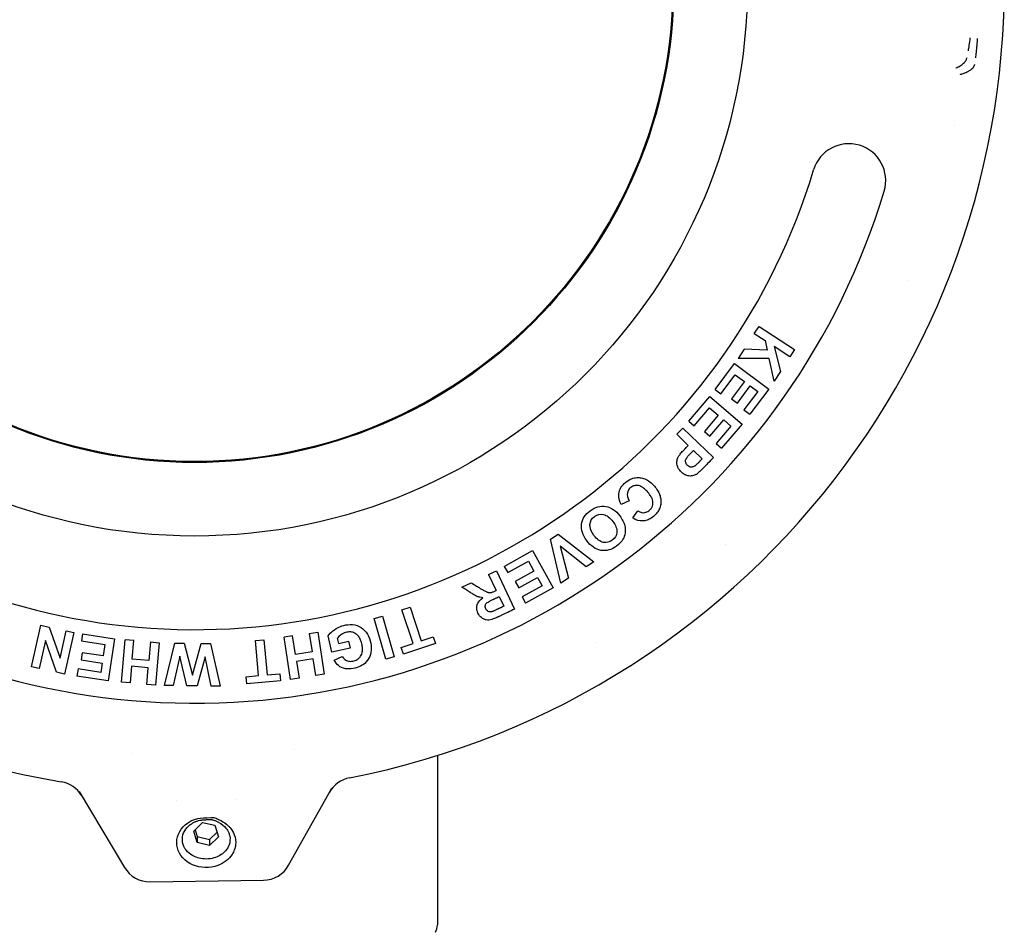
# Model space of a CAD drawing. Extents: x -89225 to 110569, y 13360 to 87647.
# Tile 148 of 256: x 37054 to 37120, y 30386 to 30448. Entities that reach past the tile are written whole.
import ezdxf

# ---------------------------------------------------------------- set-up
doc = ezdxf.new("R2010")
doc.units = 0
doc.layers.add('INSTALLATIE', color=6, linetype='Continuous')

# ---------------------------------------------------------------- blocks, each defined once
blk = doc.blocks.new('Beluchtingsinstallatie VAZ')
for p, q in [((1130973.767, -970443.159), (1130974.088, -970442.668)), ((1130974.088, -970442.668), (1130976.51, -970444.249)), ((1130973.767, -970443.159), (1130974.499, -970443.637)), ((1130974.499, -970443.637), (1130974.645, -970444.289)), ((1130973.081, -970444.209), (1130972.664, -970444.847)), ((1130974.645, -970444.289), (1130973.081, -970444.209)), ((1130975.116, -970444.04), (1130975.544, -970445.727)), ((1130976.189, -970444.741), (1130975.116, -970444.04)), ((1130976.51, -970444.249), (1130976.189, -970444.741)), ((1130971.11, -970446.952), (1130972.431, -970445.193)), ((1130972.431, -970445.193), (1130974.744, -970446.929)), ((1130974.773, -970444.857), (1130972.664, -970444.847)), ((1130975.115, -970446.384), (1130974.773, -970444.857)), ((1130971.503, -970447.247), (1130972.47, -970445.958)), ((1130972.47, -970445.958), (1130973.093, -970446.426)), ((1130975.544, -970445.727), (1130975.115, -970446.384)), ((1130973.093, -970446.426), (1130972.223, -970447.585)), ((1130971.11, -970446.952), (1130971.503, -970447.247)), ((1130972.616, -970447.88), (1130973.486, -970446.721)), ((1130973.998, -970447.105), (1130973.064, -970448.35)), ((1130974.744, -970446.929), (1130973.456, -970448.645)), ((1130973.486, -970446.721), (1130973.998, -970447.105)), ((1130969.311, -970449.115), (1130970.739, -970447.442)), ((1130970.739, -970447.442), (1130972.939, -970449.319)), ((1130972.223, -970447.585), (1130972.616, -970447.88)), ((1130969.685, -970449.433), (1130970.731, -970448.207)), ((1130970.731, -970448.207), (1130971.324, -970448.713)), ((1130973.064, -970448.35), (1130973.456, -970448.645)), ((1130969.311, -970449.115), (1130969.685, -970449.433)), ((1130971.324, -970448.713), (1130970.382, -970449.816)), ((1130970.756, -970450.135), (1130971.698, -970449.031)), ((1130972.939, -970449.319), (1130971.546, -970450.951)), ((1130971.698, -970449.031), (1130972.185, -970449.447)), ((1130968.502, -970450.002), (1130968.91, -970449.58)), ((1130968.502, -970450.002), (1130969.285, -970450.759)), ((1130968.91, -970449.58), (1130970.988, -970451.592)), ((1130970.382, -970449.816), (1130970.756, -970450.135)), ((1130972.185, -970449.447), (1130971.173, -970450.633)), ((1130971.173, -970450.633), (1130971.546, -970450.951)), ((1130969.637, -970451.101), (1130970.227, -970451.672)), ((1130965.263, -970454.531), (1130964.717, -970454.769)), ((1130965.506, -970455.684), (1130965.86, -970455.203)), ((1130959.921, -970457.135), (1130960.454, -970456.793)), ((1130960.615, -970460.125), (1130959.921, -970457.135)), ((1130960.454, -970456.793), (1130962.876, -970458.677)), ((1130956.776, -970458.982), (1130958.698, -970457.914)), ((1130958.698, -970457.914), (1130960.103, -970460.442)), ((1130960.579, -970457.609), (1130961.139, -970459.789)), ((1130962.343, -970459.018), (1130960.579, -970457.609)), ((1130957.014, -970459.411), (1130958.422, -970458.629)), ((1130958.422, -970458.629), (1130958.8, -970459.31)), ((1130962.876, -970458.677), (1130962.343, -970459.018)), ((1130955.714, -970459.528), (1130956.244, -970459.277)), ((1130956.244, -970459.277), (1130957.481, -970461.891)), ((1130956.776, -970458.982), (1130957.014, -970459.411)), ((1130958.8, -970459.31), (1130957.533, -970460.013)), ((1130955.714, -970459.528), (1130956.231, -970460.622)), ((1130957.533, -970460.013), (1130957.772, -970460.442)), ((1130957.772, -970460.442), (1130959.038, -970459.739)), ((1130959.038, -970459.739), (1130959.35, -970460.299)), ((1130961.139, -970459.789), (1130960.615, -970460.125)), ((1130953.899, -970460.386), (1130954.522, -970460.092)), ((1130959.35, -970460.299), (1130957.988, -970461.055)), ((1130960.103, -970460.442), (1130958.227, -970461.484)), ((1130956.428, -970461.038), (1130956.741, -970461.699)), ((1130957.988, -970461.055), (1130958.227, -970461.484)), ((1130949.83, -970461.941), (1130950.387, -970461.756)), ((1130950.584, -970464.221), (1130949.83, -970461.941)), ((1130950.387, -970461.756), (1130951.141, -970464.036)), ((1130947.947, -970462.518), (1130948.511, -970462.359)), ((1130948.734, -970465.301), (1130947.947, -970462.518)), ((1130948.511, -970462.359), (1130949.298, -970465.142)), ((1130924.666, -970465.809), (1130925.287, -970462.985)), ((1130925.287, -970462.985), (1130925.858, -970463.11)), ((1130925.858, -970463.11), (1130926.6, -970465.224)), ((1130926.6, -970465.224), (1130927.009, -970463.363)), ((1130927.009, -970463.363), (1130927.535, -970463.479)), ((1130925.612, -970464.024), (1130925.194, -970465.926)), ((1130926.363, -970466.183), (1130925.612, -970464.024)), ((1130927.535, -970463.479), (1130926.914, -970466.304)), ((1130928.136, -970463.57), (1130928.062, -970464.055)), ((1130928.062, -970464.055), (1130929.656, -970464.299)), ((1130928.136, -970463.57), (1130930.31, -970463.902)), ((1130930.31, -970463.902), (1130929.874, -970466.761)), ((1130930.778, -970466.853), (1130931.028, -970463.971)), ((1130931.613, -970464.022), (1130931.028, -970463.971)), ((1130931.504, -970465.281), (1130931.613, -970464.022)), ((1130939.874, -970464.02), (1130940.458, -970463.966)), ((1130940.095, -970466.412), (1130939.874, -970464.02)), ((1130940.458, -970463.966), (1130940.68, -970466.358)), ((1130942.403, -970463.714), (1130941.823, -970463.805)), ((1130942.269, -970466.663), (1130941.823, -970463.805)), ((1130942.598, -970464.964), (1130942.403, -970463.714)), ((1130943.529, -970463.539), (1130944.109, -970463.448)), ((1130943.529, -970463.539), (1130943.724, -970464.788)), ((1130944.109, -970463.448), (1130944.555, -970466.306)), ((1130945.076, -970464.825), (1130944.818, -970463.696)), ((1130945.539, -970464.216), (1130945.456, -970463.856)), ((1130945.539, -970464.216), (1130946.193, -970464.066)), ((1130946.193, -970464.066), (1130946.303, -970464.545)), ((1130951.141, -970464.036), (1130951.949, -970463.769)), ((1130951.949, -970463.769), (1130952.103, -970464.235)), ((1130929.656, -970464.299), (1130929.538, -970465.069)), ((1130932.748, -970464.12), (1130932.639, -970465.38)), ((1130932.748, -970464.12), (1130933.332, -970464.171)), ((1130933.332, -970464.171), (1130933.083, -970467.052)), ((1130933.691, -970467.086), (1130934.41, -970464.201)), ((1130934.41, -970464.201), (1130935.043, -970464.207)), ((1130935.043, -970464.207), (1130935.595, -970466.373)), ((1130935.595, -970466.373), (1130936.188, -970464.218)), ((1130936.188, -970464.218), (1130936.832, -970464.224)), ((1130936.832, -970464.224), (1130937.478, -970467.123)), ((1130946.303, -970464.545), (1130945.076, -970464.825)), ((1130949.775, -970464.489), (1130950.584, -970464.221)), ((1130949.929, -970464.954), (1130949.775, -970464.489)), ((1130952.103, -970464.235), (1130949.929, -970464.954)), ((1130928.104, -970464.85), (1130928.03, -970465.335)), ((1130928.03, -970465.335), (1130929.464, -970465.554)), ((1130929.538, -970465.069), (1130928.104, -970464.85)), ((1130932.639, -970465.38), (1130931.504, -970465.281)), ((1130934.738, -970465.076), (1130934.28, -970467.092)), ((1130935.224, -970467.101), (1130934.738, -970465.076)), ((1130936.469, -970465.125), (1130935.925, -970467.108)), ((1130936.875, -970467.117), (1130936.469, -970465.125)), ((1130943.724, -970464.788), (1130942.598, -970464.964)), ((1130943.799, -970465.273), (1130942.674, -970465.448)), ((1130943.975, -970466.396), (1130943.799, -970465.273)), ((1130945.231, -970465.348), (1130945.773, -970465.114)), ((1130949.298, -970465.142), (1130948.734, -970465.301)), ((1130925.194, -970465.926), (1130924.666, -970465.809)), ((1130927.827, -970465.953), (1130927.753, -970466.438)), ((1130929.368, -970466.188), (1130927.827, -970465.953)), ((1130929.464, -970465.554), (1130929.368, -970466.188)), ((1130931.461, -970465.77), (1130931.363, -970466.903)), ((1130932.596, -970465.869), (1130931.461, -970465.77)), ((1130932.498, -970467.002), (1130932.596, -970465.869)), ((1130942.674, -970465.448), (1130942.849, -970466.572)), ((1130926.914, -970466.304), (1130926.363, -970466.183)), ((1130929.874, -970466.761), (1130927.753, -970466.438)), ((1130939.248, -970466.49), (1130940.095, -970466.412)), ((1130939.294, -970466.979), (1130939.248, -970466.49)), ((1130940.68, -970466.358), (1130941.527, -970466.279)), ((1130941.527, -970466.279), (1130941.572, -970466.768)), ((1130942.849, -970466.572), (1130942.269, -970466.663)), ((1130944.555, -970466.306), (1130943.975, -970466.396)), ((1130931.363, -970466.903), (1130930.778, -970466.853)), ((1130933.083, -970467.052), (1130932.498, -970467.002)), ((1130934.28, -970467.092), (1130933.691, -970467.086)), ((1130935.925, -970467.108), (1130935.224, -970467.101)), ((1130937.478, -970467.123), (1130936.875, -970467.117)), ((1130941.572, -970466.768), (1130939.294, -970466.979)), ((1130952.239, -970471.838), (1130952.239, -970483.358)), ((1130942.133, -970479.297), (1130945.065, -970474.053)), ((1130927.904, -970474.287), (1130930.979, -970479.448)), ((1130934.494, -970474.884), (1130934.494, -970474.884)), ((1130938.494, -970474.829), (1130938.494, -970474.829)), ((1130935.686, -970476.972), (1130936.289, -970476.387)), ((1130936.289, -970476.387), (1130937.129, -970476.584)), ((1130937.129, -970476.584), (1130937.366, -970477.367)), ((1130935.923, -970477.754), (1130935.686, -970476.972)), ((1130935.778, -970476.883), (1130935.917, -970477.344)), ((1130935.917, -970477.344), (1130936.757, -970477.541)), ((1130935.917, -970477.344), (1130935.923, -970477.754)), ((1130936.757, -970477.541), (1130937.268, -970477.045)), ((1130937.366, -970477.367), (1130936.763, -970477.952)), ((1130938.151, -970477.464), (1130938.152, -970477.513)), ((1130936.763, -970477.952), (1130935.923, -970477.754)), ((1130936.757, -970477.541), (1130936.763, -970477.952)), ((1130932.724, -970480.425), (1130940.414, -970480.32))]:
    blk.add_line(p, q)
for radius in [37.564, 32.565, 32.5]:
    blk.add_circle((1130935.739, -970419.358), radius)
for centre, radius, start, end in [((1130935.739, -970419.358), 55.013, 281.03365, 260.525), ((1130935.741, -970419.358), 52.498, 349.42728, 349.42737), ((1130980.194, -970432.754), 2.5, 343.22966, 163.22966), ((1130935.739, -970419.358), 43.929, 198.33373, 343.22966), ((1130935.739, -970419.358), 48.929, 198.33373, 343.22966), ((1130935.727, -970419.352), 52.514, 337.37988, 337.37994), ((1130935.717, -970419.334), 52.533, 313.42728, 313.42737), ((1130935.833, -970419.511), 52.321, 301.37988, 301.37994), ((1130935.747, -970419.416), 52.441, 277.42728, 277.42737), ((1130935.745, -970419.285), 52.572, 265.37988, 265.37994), ((1130932.697, -970478.425), 2, 210.77933, 270.77933), ((1130940.387, -970478.32), 2, 270.77933, 330.77933), ((1130951.239, -970483.358), 1, 330, 0)]:
    blk.add_arc(centre, radius, start, end)
for centre, major_axis, start_param, end_param in [((1130946.65, -970475.318), (-0.977, -1.746), 3.843905, 4.712421), ((1130926.355, -970475.594), (-1.024, 1.719), 4.712357, 5.580873)]:
    blk.add_ellipse(centre, major_axis=major_axis, ratio=0.999412, start_param=start_param, end_param=end_param)
blk.add_open_spline([(1130988.42, -970423.064), (1130988.401, -970423.238), (1130988.353, -970423.589), (1130988.306, -970423.844), (1130988.287, -970423.932)], degree=3)
for points, knots in [([(1130988.919, -970423.099), (1130988.917, -970423.127), (1130988.915, -970423.156), (1130988.912, -970423.186), (1130988.911, -970423.197), (1130988.911, -970423.209), (1130988.91, -970423.221), (1130988.909, -970423.231), (1130988.908, -970423.241), (1130988.907, -970423.252), (1130988.902, -970423.326), (1130988.895, -970423.406), (1130988.888, -970423.491), (1130988.885, -970423.523), (1130988.883, -970423.554), (1130988.88, -970423.586), (1130988.878, -970423.609), (1130988.876, -970423.633), (1130988.874, -970423.656), (1130988.867, -970423.726), (1130988.861, -970423.793), (1130988.854, -970423.858), (1130988.852, -970423.886), (1130988.849, -970423.914), (1130988.846, -970423.942), (1130988.843, -970423.969), (1130988.84, -970423.996), (1130988.837, -970424.022), (1130988.829, -970424.1), (1130988.821, -970424.173), (1130988.813, -970424.238), (1130988.805, -970424.304), (1130988.797, -970424.362), (1130988.79, -970424.412)], [0, 0, 0, 0, 0.0082749, 0.0082749, 0.0082749, 0.011378, 0.011378, 0.011378, 0.0140932, 0.0140932, 0.0140932, 0.0330997, 0.0330997, 0.0330997, 0.0402011, 0.0402011, 0.0402011, 0.0455271, 0.0455271, 0.0455271, 0.0615053, 0.0615053, 0.0615053, 0.0685944, 0.0685944, 0.0685944, 0.0756835, 0.0756835, 0.0756835, 0.0968638, 0.0968638, 0.0968638, 0.1180442, 0.1180442, 0.1180442, 0.1180442]), ([(1130987.467, -970425.098), (1130987.576, -970425.057), (1130987.675, -970425.009), (1130987.763, -970424.957), (1130987.851, -970424.904), (1130987.927, -970424.847), (1130987.991, -970424.786), (1130988.056, -970424.725), (1130988.108, -970424.66), (1130988.147, -970424.593), (1130988.185, -970424.526), (1130988.21, -970424.458), (1130988.22, -970424.389)], [0, 0, 0, 0, 0.0406282, 0.0406282, 0.0406282, 0.0813468, 0.0813468, 0.0813468, 0.1227217, 0.1227217, 0.1227217, 0.1642706, 0.1642706, 0.1642706, 0.1642706]), ([(1130988.723, -970424.873), (1130988.721, -970424.889), (1130988.717, -970424.905), (1130988.708, -970424.937), (1130988.702, -970424.952), (1130988.689, -970424.985), (1130988.68, -970425.002), (1130988.662, -970425.034), (1130988.654, -970425.048), (1130988.642, -970425.065), (1130988.639, -970425.068), (1130988.636, -970425.073), (1130988.635, -970425.075), (1130988.617, -970425.099), (1130988.598, -970425.122), (1130988.568, -970425.153), (1130988.559, -970425.163), (1130988.541, -970425.18), (1130988.533, -970425.187), (1130988.515, -970425.203), (1130988.506, -970425.211), (1130988.488, -970425.226), (1130988.479, -970425.233), (1130988.461, -970425.247), (1130988.452, -970425.254), (1130988.441, -970425.262), (1130988.439, -970425.263), (1130988.415, -970425.281), (1130988.392, -970425.296), (1130988.342, -970425.327), (1130988.316, -970425.343), (1130988.261, -970425.373), (1130988.232, -970425.387), (1130988.186, -970425.409), (1130988.171, -970425.416), (1130988.147, -970425.427), (1130988.139, -970425.43), (1130988.125, -970425.436), (1130988.119, -970425.439), (1130988.111, -970425.442), (1130988.108, -970425.443), (1130988.068, -970425.46), (1130988.03, -970425.475), (1130987.953, -970425.502), (1130987.913, -970425.515), (1130987.834, -970425.54), (1130987.794, -970425.551), (1130987.752, -970425.562), (1130987.749, -970425.563), (1130987.747, -970425.564)], [0, 0, 0, 0, 0.067344, 0.067344, 0.125, 0.125, 0.186826, 0.186826, 0.234375, 0.234375, 0.243893, 0.243893, 0.25, 0.25, 0.338761, 0.338761, 0.375, 0.375, 0.40625, 0.40625, 0.4375, 0.4375, 0.466272, 0.466272, 0.494597, 0.494597, 0.5, 0.5, 0.5625, 0.5625, 0.625, 0.625, 0.6875, 0.6875, 0.71875, 0.71875, 0.734375, 0.734375, 0.745258, 0.745258, 0.75, 0.75, 0.828515, 0.828515, 0.909572, 0.909572, 0.994706, 0.994706, 1, 1, 1, 1]), ([(1130970.988, -970451.592), (1130970.861, -970451.723), (1130970.681, -970451.909), (1130970.492, -970452.104), (1130970.405, -970452.195), (1130970.353, -970452.248), (1130970.263, -970452.34), (1130970.166, -970452.438), (1130970.056, -970452.544), (1130969.96, -970452.63), (1130969.876, -970452.696), (1130969.84, -970452.724), (1130969.746, -970452.777), (1130969.627, -970452.821), (1130969.489, -970452.845), (1130969.321, -970452.841), (1130969.175, -970452.809), (1130968.994, -970452.727), (1130968.788, -970452.562), (1130968.623, -970452.354), (1130968.548, -970452.195), (1130968.507, -970452.012), (1130968.505, -970451.869), (1130968.534, -970451.718), (1130968.572, -970451.6), (1130968.627, -970451.498), (1130968.668, -970451.439), (1130968.735, -970451.348), (1130968.824, -970451.244), (1130968.915, -970451.142), (1130969.022, -970451.03), (1130969.124, -970450.926), (1130969.224, -970450.822), (1130969.285, -970450.759)], [0, 0, 0, 0, 0.114583, 0.151042, 0.171875, 0.1875, 0.203125, 0.223958, 0.25, 0.28125, 0.307292, 0.328125, 0.348958, 0.375, 0.40625, 0.4375, 0.46875, 0.510417, 0.5625, 0.614583, 0.65625, 0.6875, 0.71875, 0.75, 0.776042, 0.796875, 0.817708, 0.84375, 0.875, 0.901042, 0.921875, 0.942708, 1, 1, 1, 1]), ([(1130970.227, -970451.672), (1130970.19, -970451.711), (1130970.142, -970451.761), (1130970.074, -970451.832), (1130970.042, -970451.864), (1130969.979, -970451.928), (1130969.912, -970451.994), (1130969.839, -970452.065), (1130969.764, -970452.129), (1130969.739, -970452.153), (1130969.651, -970452.206), (1130969.573, -970452.231), (1130969.467, -970452.243), (1130969.346, -970452.22), (1130969.218, -970452.132), (1130969.123, -970452.008), (1130969.094, -970451.877), (1130969.098, -970451.782), (1130969.131, -970451.683), (1130969.15, -970451.65), (1130969.193, -970451.581), (1130969.259, -970451.5), (1130969.332, -970451.417), (1130969.425, -970451.319), (1130969.472, -970451.271), (1130969.547, -970451.193), (1130969.6, -970451.139), (1130969.637, -970451.101)], [-1, -1, -1, -1, -0.9529359, -0.9333259, -0.9176379, -0.9019499, -0.8823399, -0.8509638, -0.8195878, -0.7882117, -0.7646797, -0.7411477, -0.7097716, -0.6705516, -0.6234875, -0.5764235, -0.5372034, -0.5058274, -0.4822953, -0.4587633, -0.4273873, -0.3960112, -0.3646352, -0.3411032, -0.3175711, -0.2940391, -0.246975, -0.246975, -0.246975, -0.246975]), ([(1130964.717, -970454.769), (1130964.551, -970454.423), (1130964.509, -970453.958), (1130964.818, -970453.434), (1130965.219, -970453.099), (1130965.582, -970452.958), (1130965.945, -970452.938), (1130966.268, -970453.001), (1130966.591, -970453.158), (1130966.9, -970453.427), (1130967.157, -970453.751), (1130967.318, -970454.037), (1130967.411, -970454.333), (1130967.438, -970454.609), (1130967.39, -970454.94), (1130967.261, -970455.219), (1130967.057, -970455.479), (1130966.771, -970455.714), (1130966.488, -970455.853), (1130966.052, -970455.934), (1130965.745, -970455.847), (1130965.506, -970455.684)], [0, 0, 0, 0, 0.125, 0.1875, 0.25, 0.302083, 0.34375, 0.385417, 0.4375, 0.489583, 0.53125, 0.572917, 0.614583, 0.65625, 0.697917, 0.739583, 0.78125, 0.822917, 0.864583, 0.90625, 1, 1, 1, 1]), ([(1130965.86, -970455.203), (1130966.023, -970455.325), (1130966.314, -970455.385), (1130966.651, -970455.187), (1130966.808, -970454.992), (1130966.872, -970454.824), (1130966.888, -970454.649), (1130966.876, -970454.535), (1130966.825, -970454.365), (1130966.708, -970454.153), (1130966.477, -970453.867), (1130966.255, -970453.658), (1130966.055, -970453.541), (1130965.925, -970453.492), (1130965.706, -970453.473), (1130965.49, -970453.533), (1130965.25, -970453.707), (1130965.084, -970454.072), (1130965.158, -970454.313), (1130965.263, -970454.531)], [0, 0, 0, 0, 0.125, 0.1875, 0.239583, 0.28125, 0.3125, 0.34375, 0.385417, 0.4375, 0.5, 0.5625, 0.614583, 0.65625, 0.697917, 0.75, 0.8125, 0.875, 1, 1, 1, 1]), ([(1130962.388, -970457.245), (1130962.386, -970457.242), (1130962.383, -970457.239), (1130962.381, -970457.235), (1130962.103, -970456.859), (1130961.986, -970456.488), (1130962.033, -970456.125), (1130962.081, -970455.762), (1130962.276, -970455.453), (1130962.618, -970455.2), (1130962.965, -970454.943), (1130963.319, -970454.845), (1130963.678, -970454.906), (1130964.038, -970454.967), (1130964.359, -970455.182), (1130964.633, -970455.552)], [0.5, 0.5, 0.5, 0.5, 0.5011127, 0.5011127, 0.5011127, 0.6245089, 0.6245089, 0.6245089, 0.747905, 0.747905, 0.747905, 0.8732252, 0.8732252, 0.8732252, 1, 1, 1, 1]), ([(1130964.633, -970455.552), (1130964.805, -970455.785), (1130964.918, -970456.007), (1130964.969, -970456.23), (1130965.007, -970456.398), (1130965.011, -970456.54), (1130964.988, -970456.709), (1130964.966, -970456.879), (1130964.917, -970457.018), (1130964.842, -970457.142), (1130964.744, -970457.306), (1130964.597, -970457.467), (1130964.408, -970457.607), (1130964.066, -970457.86), (1130963.712, -970457.957), (1130963.348, -970457.896), (1130962.988, -970457.835), (1130962.667, -970457.618), (1130962.388, -970457.245)], [0, 0, 0, 0, 0.0803328, 0.0803328, 0.0803328, 0.1331177, 0.1331177, 0.1331177, 0.1834058, 0.1834058, 0.1834058, 0.2522892, 0.2522892, 0.2522892, 0.3767009, 0.3767009, 0.3767009, 0.5, 0.5, 0.5, 0.5]), ([(1130962.877, -970456.887), (1130962.72, -970456.674), (1130962.627, -970456.475), (1130962.606, -970456.279), (1130962.602, -970456.234), (1130962.601, -970456.188), (1130962.604, -970456.143), (1130962.626, -970455.887), (1130962.72, -970455.742), (1130962.914, -970455.598), (1130963.109, -970455.454), (1130963.318, -970455.418), (1130963.529, -970455.462), (1130963.726, -970455.502), (1130963.967, -970455.672), (1130964.157, -970455.928)], [-0.5, -0.5, -0.5, -0.5, -0.3912102, -0.3912102, -0.3912102, -0.3658299, -0.3658299, -0.3658299, -0.2495751, -0.2495751, -0.2495751, -0.133483, -0.133483, -0.133483, 0, 0, 0, 0]), ([(1130964.157, -970455.928), (1130964.35, -970456.189), (1130964.447, -970456.43), (1130964.427, -970456.665), (1130964.405, -970456.914), (1130964.31, -970457.065), (1130964.108, -970457.211), (1130963.921, -970457.347), (1130963.727, -970457.392), (1130963.541, -970457.365), (1130963.526, -970457.362), (1130963.511, -970457.36), (1130963.495, -970457.356), (1130963.305, -970457.317), (1130963.07, -970457.147), (1130962.877, -970456.887)], [-1, -1, -1, -1, -0.8660884, -0.8660884, -0.8660884, -0.7494603, -0.7494603, -0.7494603, -0.6421232, -0.6421232, -0.6421232, -0.6331314, -0.6331314, -0.6331314, -0.5, -0.5, -0.5, -0.5]), ([(1130955.336, -970461.12), (1130955.263, -970461.113), (1130955.158, -970461.096), (1130955.031, -970461.061), (1130954.94, -970461.028), (1130954.877, -970460.998), (1130954.778, -970460.947), (1130954.658, -970460.875), (1130954.557, -970460.812), (1130954.449, -970460.742), (1130954.398, -970460.709), (1130954.311, -970460.653), (1130954.15, -970460.548), (1130954.002, -970460.452), (1130953.899, -970460.386)], [0, 0, 0, 0, 0.125, 0.1875, 0.25, 0.3125, 0.395833, 0.479167, 0.552083, 0.59375, 0.635417, 0.6875, 0.770833, 1, 1, 1, 1]), ([(1130954.522, -970460.092), (1130954.648, -970460.168), (1130954.817, -970460.271), (1130955.017, -970460.393), (1130955.112, -970460.451), (1130955.189, -970460.498), (1130955.308, -970460.569), (1130955.408, -970460.626), (1130955.506, -970460.678), (1130955.569, -970460.709), (1130955.615, -970460.729), (1130955.629, -970460.735), (1130955.685, -970460.754), (1130955.729, -970460.764), (1130955.784, -970460.772), (1130955.851, -970460.77), (1130955.893, -970460.761), (1130955.97, -970460.738), (1130956.041, -970460.71), (1130956.154, -970460.66), (1130956.189, -970460.642), (1130956.231, -970460.622)], [0, 0, 0, 0, 0.229167, 0.3125, 0.364583, 0.40625, 0.447917, 0.5, 0.5625, 0.614583, 0.651042, 0.671875, 0.692708, 0.71875, 0.75, 0.78125, 0.822917, 0.864583, 0.90625, 0.9375, 1, 1, 1, 1]), ([(1130957.481, -970461.891), (1130957.329, -970461.964), (1130957.1, -970462.072), (1130956.808, -970462.21), (1130956.622, -970462.298), (1130956.494, -970462.358), (1130956.413, -970462.397), (1130956.367, -970462.418), (1130956.291, -970462.454), (1130956.213, -970462.488), (1130956.085, -970462.541), (1130955.916, -970462.599), (1130955.725, -970462.642), (1130955.546, -970462.631), (1130955.344, -970462.564), (1130955.068, -970462.351), (1130954.802, -970461.744), (1130955.008, -970461.333), (1130955.336, -970461.12)], [0, 0, 0, 0, 0.125, 0.1875, 0.239583, 0.276042, 0.294271, 0.304688, 0.315104, 0.328125, 0.348958, 0.385417, 0.4375, 0.5, 0.5625, 0.645833, 0.75, 1, 1, 1, 1]), ([(1130956.741, -970461.699), (1130956.689, -970461.723), (1130956.611, -970461.761), (1130956.512, -970461.808), (1130956.445, -970461.839), (1130956.398, -970461.861), (1130956.357, -970461.881), (1130956.336, -970461.89), (1130956.273, -970461.919), (1130956.214, -970461.946), (1130956.126, -970461.987), (1130956.054, -970462.019), (1130956.002, -970462.042), (1130955.964, -970462.056), (1130955.949, -970462.062), (1130955.844, -970462.085), (1130955.748, -970462.075), (1130955.62, -970462.02), (1130955.526, -970461.884), (1130955.482, -970461.73), (1130955.494, -970461.628), (1130955.514, -970461.572), (1130955.555, -970461.502), (1130955.611, -970461.449), (1130955.72, -970461.382), (1130955.842, -970461.318), (1130955.933, -970461.272), (1130956.045, -970461.219), (1130956.079, -970461.203), (1130956.135, -970461.176), (1130956.198, -970461.147), (1130956.299, -970461.099), (1130956.376, -970461.063), (1130956.428, -970461.038)], [-0.7905912, -0.7905912, -0.7905912, -0.7905912, -0.7411793, -0.7164733, -0.695885, -0.6794143, -0.6691202, -0.6608849, -0.6526495, -0.6382377, -0.6176494, -0.5929434, -0.5723551, -0.5558845, -0.5394138, -0.5188255, -0.4858842, -0.4447076, -0.3952956, -0.354119, -0.3211777, -0.2882364, -0.2470598, -0.2058831, -0.1729418, -0.1523535, -0.1358829, -0.1235299, -0.1111769, -0.0947062, -0.0741179, -0.049412, 0, 0, 0, 0]), ([(1130944.818, -970463.696), (1130944.947, -970463.489), (1130945.434, -970463.099), (1130946.212, -970462.907), (1130946.805, -970462.961), (1130947.325, -970463.308), (1130947.654, -970463.861), (1130947.782, -970464.535), (1130947.681, -970465.119), (1130947.364, -970465.567), (1130946.941, -970465.832), (1130946.397, -970465.964), (1130946.001, -970465.953), (1130945.749, -970465.882), (1130945.446, -970465.696), (1130945.309, -970465.506), (1130945.231, -970465.348)], [0, 0, 0, 0, 0.125, 0.1875, 0.270833, 0.354167, 0.4375, 0.520833, 0.604167, 0.6875, 0.75, 0.8125, 0.864583, 0.90625, 0.9375, 1, 1, 1, 1]), ([(1130945.773, -970465.114), (1130945.871, -970465.279), (1130946.085, -970465.456), (1130946.509, -970465.436), (1130946.783, -970465.332), (1130946.956, -970465.19), (1130947.072, -970465.021), (1130947.132, -970464.86), (1130947.164, -970464.63), (1130947.128, -970464.324), (1130947.03, -970463.99), (1130946.895, -970463.747), (1130946.734, -970463.577), (1130946.483, -970463.447), (1130946.222, -970463.424), (1130945.832, -970463.508), (1130945.567, -970463.723), (1130945.456, -970463.856)], [0, 0, 0, 0, 0.125, 0.1875, 0.25, 0.302083, 0.34375, 0.385417, 0.4375, 0.5, 0.5625, 0.625, 0.6875, 0.75, 0.8125, 0.875, 1, 1, 1, 1]), ([(1130937.321, -970479.313), (1130936.779, -970479.512), (1130936.134, -970479.493), (1130935.086, -970479.037), (1130934.697, -970478.601), (1130934.449, -970477.623), (1130934.602, -970477.09), (1130935.154, -970476.5), (1130935.361, -970476.354), (1130935.719, -970476.176), (1130935.898, -970476.134), (1130936.118, -970476.105), (1130936.118, -970476.105), (1130936.118, -970476.105)], [-3.534292, -3.534292, -3.534292, -3.534292, -2.650719, -2.650719, -1.767146, -1.767146, -0.883573, -0.883573, -0.441786, -0.441786, 0, 0, 0.00003, 0.00003, 0.00003, 0.00003]), ([(1130936.118, -970476.105), (1130936.363, -970476.073), (1130936.876, -970476.05), (1130937, -970476.048), (1130937.011, -970476.047), (1130937.018, -970476.047), (1130937.023, -970476.047), (1130937.028, -970476.046), (1130937.03, -970476.046), (1130937.033, -970476.046), (1130937.035, -970476.047), (1130937.037, -970476.047), (1130937.039, -970476.048), (1130937.042, -970476.049), (1130937.047, -970476.051), (1130937.059, -970476.055), (1130937.085, -970476.064), (1130937.142, -970476.086), (1130937.198, -970476.109), (1130937.294, -970476.149), (1130937.39, -970476.194), (1130937.482, -970476.241), (1130937.504, -970476.252), (1130937.53, -970476.266), (1130937.56, -970476.283), (1130937.687, -970476.353), (1130937.884, -970476.476), (1130938.058, -970476.646), (1130938.09, -970476.677), (1130938.136, -970476.724), (1130938.187, -970476.787), (1130938.269, -970476.89), (1130938.366, -970477.037), (1130938.437, -970477.224), (1130938.521, -970477.446), (1130938.552, -970477.683), (1130938.526, -970477.915), (1130938.513, -970478.028), (1130938.488, -970478.13), (1130938.457, -970478.221), (1130938.409, -970478.359), (1130938.348, -970478.47), (1130938.292, -970478.558), (1130938.185, -970478.723), (1130938.045, -970478.874), (1130937.88, -970479.003), (1130937.716, -970479.131), (1130937.528, -970479.237), (1130937.321, -970479.313)], [-1.200871, -1.200871, -1.200871, -1.200871, -0.830047, -0.830047, -0.830047, -0.795948, -0.795948, -0.795948, -0.763413, -0.763413, -0.763413, -0.740243, -0.740243, -0.740243, -0.703183, -0.703183, -0.703183, -0.622374, -0.622374, -0.622374, -0.484966, -0.484966, -0.484966, -0.451977, -0.451977, -0.451977, -0.31188, -0.31188, -0.31188, -0.286274, -0.286274, -0.286274, -0.24487, -0.24487, -0.24487, -0.195911, -0.195911, -0.195911, -0.172071, -0.172071, -0.172071, -0.135923, -0.135923, -0.135923, -0.067626, -0.067626, -0.067626, -0.000015, -0.000015, -0.000015, -0.000015]), ([(1130937.168, -970478.763), (1130937.013, -970478.819), (1130936.847, -970478.855), (1130936.51, -970478.882), (1130936.341, -970478.874), (1130936.025, -970478.816), (1130935.881, -970478.771), (1130935.56, -970478.626), (1130935.397, -970478.513), (1130935.198, -970478.309), (1130935.138, -970478.232), (1130934.985, -970477.987), (1130934.926, -970477.806), (1130934.9, -970477.447), (1130934.929, -970477.269), (1130935.082, -970476.906), (1130935.207, -970476.751), (1130935.392, -970476.582), (1130935.457, -970476.531), (1130935.59, -970476.442), (1130935.656, -970476.404), (1130935.742, -970476.362), (1130935.76, -970476.354), (1130935.794, -970476.339), (1130935.811, -970476.332), (1130935.855, -970476.315), (1130935.882, -970476.305), (1130935.944, -970476.285), (1130935.978, -970476.275), (1130936.072, -970476.251), (1130936.131, -970476.239), (1130936.192, -970476.229)], [-0.4433506, -0.4433506, -0.4433506, -0.4433506, -0.4057214, -0.4057214, -0.3683205, -0.3683205, -0.3339764, -0.3339764, -0.2862122, -0.2862122, -0.2610734, -0.2610734, -0.2093374, -0.2093374, -0.1595035, -0.1595035, -0.1024102, -0.1024102, -0.07535, -0.07535, -0.0511885, -0.0511885, -0.0449987, -0.0449987, -0.0392059, -0.0392059, -0.0302051, -0.0302051, -0.0187935, -0.0187935, 0, 0, 0, 0]), ([(1130936.192, -970476.229), (1130936.212, -970476.226), (1130936.231, -970476.223), (1130936.251, -970476.221), (1130936.275, -970476.218), (1130936.3, -970476.215), (1130936.325, -970476.212), (1130936.338, -970476.211), (1130936.352, -970476.209), (1130936.365, -970476.208), (1130936.376, -970476.207), (1130936.387, -970476.206), (1130936.399, -970476.205), (1130936.413, -970476.204), (1130936.427, -970476.203), (1130936.442, -970476.203), (1130936.467, -970476.201), (1130936.492, -970476.2), (1130936.517, -970476.201)], [-0.03322787, -0.03322787, -0.03322787, -0.03322787, -0.02721434, -0.02721434, -0.02721434, -0.01965304, -0.01965304, -0.01965304, -0.01566785, -0.01566785, -0.01566785, -0.0122379, -0.0122379, -0.0122379, -0.00794807, -0.00794807, -0.00794807, -0.00037509, -0.00037509, -0.00037509, -0.00037509]), ([(1130936.517, -970476.201), (1130936.558, -970476.199), (1130936.6, -970476.197), (1130936.641, -970476.195), (1130936.676, -970476.194), (1130936.711, -970476.194), (1130936.746, -970476.193), (1130936.773, -970476.193), (1130936.801, -970476.193), (1130936.829, -970476.193), (1130936.855, -970476.194), (1130936.876, -970476.194), (1130936.904, -970476.195), (1130936.908, -970476.196), (1130936.911, -970476.196), (1130936.914, -970476.196), (1130936.922, -970476.196), (1130936.935, -970476.197), (1130936.951, -970476.202), (1130936.973, -970476.209), (1130936.977, -970476.21), (1130936.992, -970476.215), (1130937.074, -970476.242), (1130937.117, -970476.258), (1130937.179, -970476.285), (1130937.242, -970476.312), (1130937.304, -970476.342), (1130937.362, -970476.374), (1130937.371, -970476.378), (1130937.38, -970476.383), (1130937.389, -970476.388), (1130937.575, -970476.492), (1130937.746, -970476.623), (1130937.87, -970476.772), (1130937.909, -970476.818), (1130937.944, -970476.867), (1130937.975, -970476.918), (1130938.112, -970477.137), (1130938.17, -970477.384), (1130938.148, -970477.627), (1130938.14, -970477.72), (1130938.12, -970477.813), (1130938.088, -970477.904), (1130938.038, -970478.047), (1130937.957, -970478.184), (1130937.849, -970478.308), (1130937.679, -970478.504), (1130937.439, -970478.666), (1130937.168, -970478.763)], [0.0000097, 0.0000097, 0.0000097, 0.0000097, 0.0123815, 0.0123815, 0.0123815, 0.0228966, 0.0228966, 0.0228966, 0.0313405, 0.0313405, 0.0313405, 0.0391402, 0.0391402, 0.0391402, 0.0401368, 0.0401368, 0.0401368, 0.04275, 0.04275, 0.04275, 0.0463653, 0.0463653, 0.0463653, 0.0673634, 0.0673634, 0.0673634, 0.0886531, 0.0886531, 0.0886531, 0.0918231, 0.0918231, 0.0918231, 0.1600753, 0.1600753, 0.1600753, 0.1813155, 0.1813155, 0.1813155, 0.273429, 0.273429, 0.273429, 0.3088672, 0.3088672, 0.3088672, 0.3650524, 0.3650524, 0.3650524, 0.4544429, 0.4544429, 0.4544429, 0.4544429])]:
    blk.add_open_spline(points, degree=3, knots=knots)

msp = doc.modelspace()

# ---------------------------------------------------------------- block references
at = {"layer": 'INSTALLATIE'}
msp.add_blockref('Beluchtingsinstallatie VAZ', (-1093870.344, 1000869.493), dxfattribs=at)

doc.saveas('drawing.dxf')
